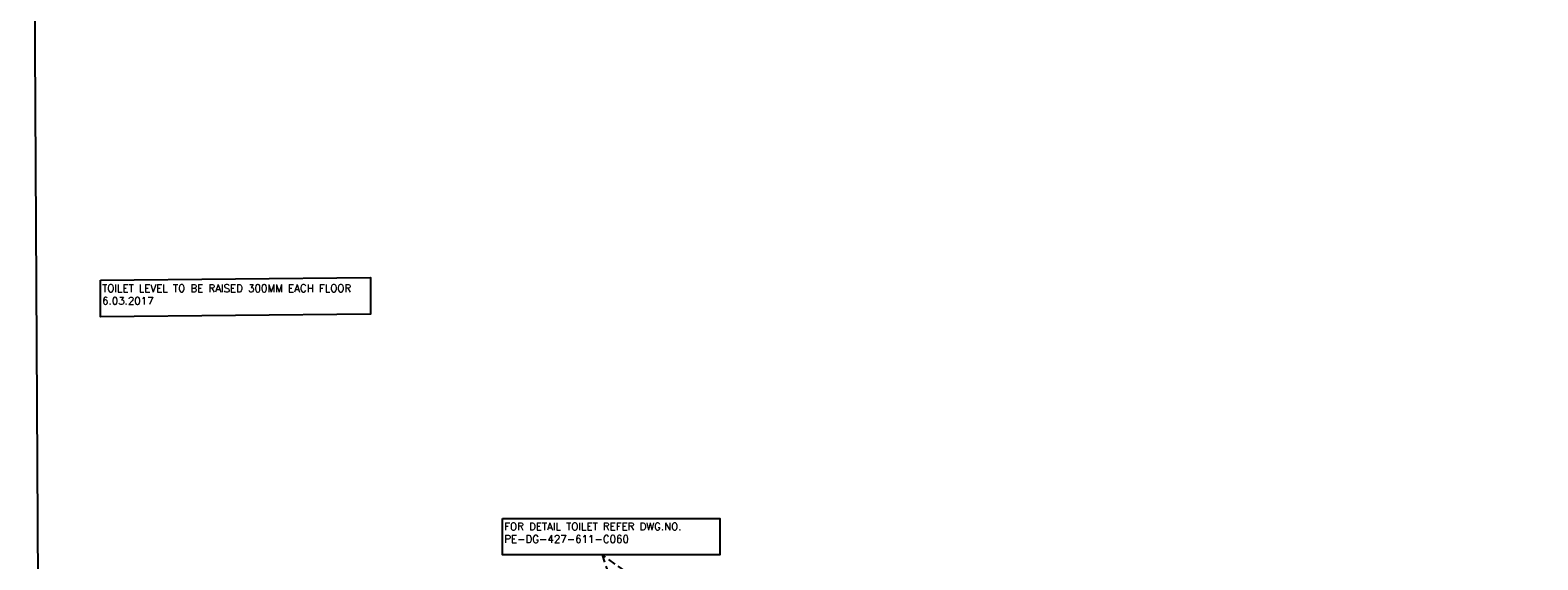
# Model space of a CAD drawing. Extents: x -7650383 to 4934791, y -114316 to 1826789.
# Tile 18 of 131: x 429317 to 506314, y -6686 to 20376. Entities that reach past the tile are written whole.
import ezdxf

# ---------------------------------------------------------------- set-up
doc = ezdxf.new("R2010")
doc.units = 0
doc.header["$LTSCALE"] = 800
doc.header["$MEASUREMENT"] = 0
doc.linetypes.add('DASHED', pattern=[0.75, 0.5, -0.25])
doc.layers.get('0').update_dxf_attribs({"linetype": 'CONTINUOUS'})
doc.layers.add('TEXT', color=3, linetype='CONTINUOUS')
doc.layers.add('WALL', color=6, linetype='CONTINUOUS')
doc.styles.add('ROMANC', font='romanc')

msp = doc.modelspace()

# ---------------------------------------------------------------- linework, layer by layer
for points in [[(432909.5, 7603.2), (446691.4, 7733.8), (446691.4, 5867.8), (432909.5, 5737.1)], [(453446.5, -4567.3), (464532.7, -4567.3), (464532.7, -6433.4), (453446.5, -6433.4)]]:
    msp.add_lwpolyline(points, close=True)
at = {"linetype": 'DASHED'}
msp.add_lwpolyline([(461154, -8279.2), (458525.3, -6433.4), (459837.4, -10240.4)], dxfattribs=at)
at = {"layer": 'WALL'}
msp.add_lwpolyline([(429316.6, 65128.8), (598956, 65128.8), (599961.8, -114315.7), (430322.5, -114315.7)], close=True, dxfattribs=at)

# ---------------------------------------------------------------- texts
at = {"layer": 'TEXT', "char_height": 384, "width": 13732.571, "attachment_point": 1, "style": 'ROMANC'}
for s, insert in [('TOILET LEVEL TO BE RAISED 300MM EACH FLOOR\\P6.03.2017 ', (432990.6, 7379.8)), ('FOR DETAIL TOILET REFER DWG.NO. PE-DG-427-611-C060', (453527.6, -4790.8))]:
    msp.add_mtext(s, dxfattribs=dict(at, insert=insert))

doc.saveas('drawing.dxf')
